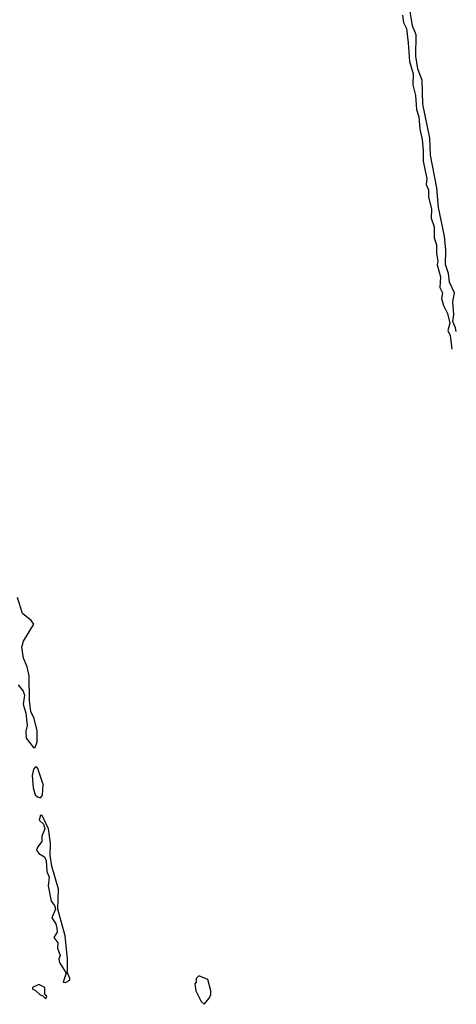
# Model space of a CAD drawing. Extents: x 2701205 to 2963787, y 496209 to 720276.
# Tile 129 of 154: x 2805208 to 2807660, y 701630 to 707160. Entities that reach past the tile are written whole.
import ezdxf

# ---------------------------------------------------------------- set-up
doc = ezdxf.new("R2010")
doc.units = 0

msp = doc.modelspace()

# ---------------------------------------------------------------- linework, layer by layer
at = {"layer": '0CON05XD'}
for points in [[(2807660.1, 705408), (2807655, 705430), (2807640, 705465), (2807646.7, 705505), (2807640, 705575), (2807650, 705625), (2807621.2, 705685), (2807616, 705735), (2807599.2, 705785), (2807601.2, 705865), (2807593.8, 705945), (2807560, 706105), (2807550, 706215), (2807515, 706400), (2807511.2, 706495), (2807472.5, 706685), (2807468.3, 706818.3), (2807444.2, 706884.2), (2807432, 706955), (2807433.8, 707075), (2807414, 707125), (2807392.7, 707252.7)], [(2807357.8, 707185), (2807364.4, 707145), (2807380.9, 707110.9), (2807389.4, 707029.4), (2807398.1, 706925), (2807418.1, 706855), (2807415.6, 706795), (2807430.4, 706735), (2807436.7, 706655), (2807448.9, 706615), (2807454.6, 706545), (2807467.9, 706487.9), (2807474.6, 706425), (2807473.1, 706365), (2807494.4, 706265.6), (2807490, 706235), (2807503.9, 706203.9), (2807504.4, 706165), (2807520.6, 706095), (2807518, 706045), (2807535.8, 705995.8), (2807535.7, 705935), (2807548.1, 705895), (2807548.6, 705845), (2807557.1, 705805), (2807553.3, 705783.3), (2807570.6, 705715), (2807568, 705655), (2807582.5, 705625), (2807576.2, 705595), (2807587.5, 705555), (2807610.5, 705510.5), (2807624, 705455), (2807612.5, 705415), (2807626.1, 705386.1), (2807634.7, 705308.9)], [(2805295, 703072.5), (2805305.9, 703104.1), (2805306.1, 703166.1), (2805288.8, 703235), (2805271.2, 703275), (2805263.3, 703335), (2805261.2, 703475), (2805251.2, 703525), (2805230, 703575), (2805220, 703635), (2805230.3, 703669.7), (2805287.5, 703765), (2805272.5, 703785), (2805224, 703825), (2805195.8, 703915)], [(2805200, 703425), (2805228.3, 703388.3), (2805236.1, 703366.1), (2805228.8, 703315), (2805242.5, 703265), (2805250, 703195), (2805242.5, 703165), (2805243.8, 703125), (2805285, 703072.5), (2805295, 703072.5)], [(2805325, 702790), (2805336.7, 702805), (2805340, 702865), (2805310, 702955), (2805305, 702962.5), (2805295, 702962.5), (2805285, 702950), (2805278.8, 702915), (2805284, 702845), (2805295.9, 702805.9), (2805307.5, 702795), (2805325, 702790)], [(2805465, 701752.5), (2805490, 701765), (2805490, 701775), (2805476.4, 701806.4), (2805476.7, 701885), (2805463.3, 702015), (2805422.5, 702165), (2805426.1, 702276.1), (2805388.8, 702405), (2805380, 702465), (2805381.2, 702535), (2805370, 702615), (2805335, 702690), (2805325, 702692.5), (2805317.5, 702665), (2805341.2, 702641.2), (2805350, 702615), (2805332, 702575), (2805332, 702545), (2805307.5, 702512.5), (2805302.9, 702495), (2805315, 702477.5), (2805347.5, 702457.5), (2805357.5, 702437.5), (2805360, 702375), (2805374.2, 702345), (2805368, 702295), (2805385, 702210), (2805404.1, 702184.1), (2805410, 702165), (2805388, 702115), (2805411.9, 702081.9), (2805417.3, 702057.3), (2805419.2, 702035), (2805400, 702005), (2805422.2, 701975), (2805420, 701945), (2805436, 701905), (2805428.8, 701885), (2805431.2, 701865), (2805470, 701805), (2805452.5, 701755), (2805465, 701752.5)], [(2806245, 701630), (2806273.6, 701666.4), (2806282.5, 701685), (2806282.5, 701705), (2806265, 701770), (2806215, 701790), (2806200, 701775), (2806200, 701755), (2806192.5, 701745), (2806197.5, 701705), (2806227.5, 701645), (2806245, 701630)], [(2805355, 701660), (2805360, 701675), (2805350, 701685), (2805350, 701725), (2805315, 701741.2), (2805280, 701725), (2805280, 701715), (2805295, 701710), (2805323, 701683), (2805338.3, 701678.3), (2805355, 701660)]]:
    msp.add_lwpolyline(points, dxfattribs=at)

doc.saveas('drawing.dxf')
